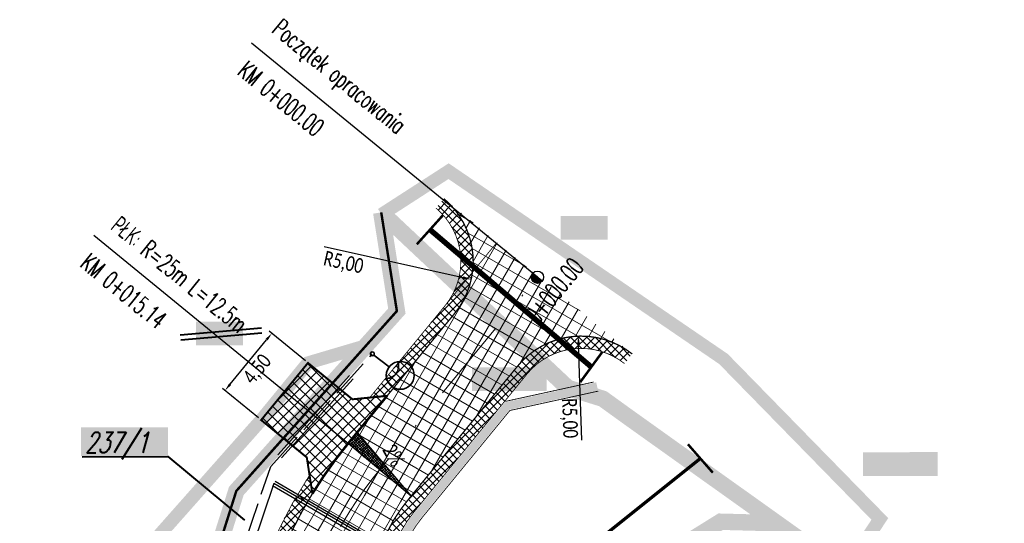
# Model space of a CAD drawing. Header units: metres. Extents: x 7443078 to 7443628, y 5636807 to 5637202.
# Tile 24 of 25: x 7443403 to 7443463, y 5637117 to 5637148. Entities that reach past the tile are written whole.
import ezdxf
from ezdxf.enums import TextEntityAlignment as Align

# ---------------------------------------------------------------- set-up
doc = ezdxf.new("R2010")
doc.units = ezdxf.units.M
for name, pattern in [('1', [0]), ('1_OTWM', [1, 0.5, -0.5]), ('4', [2.5, 1.5, -1]), ('ACAD_ISO02W100', [15, 12, -3]), ('ACAD_ISO12W100', [21, 12, -3, 0, -3, 0, -3]), ('AUSGEZOGEN', [0]), ('BUW', [1.5, 1, -0.5]), ('CENTER2', [1.125, 0.75, -0.125, 0.125, -0.125]), ('DASHED2', [0.375, 0.25, -0.125]), ('Os drogi', [25.4, 12.7, -6.35, 0, -6.35])]:
    doc.linetypes.add(name, pattern=pattern)
doc.layers.get('Defpoints').update_dxf_attribs({"true_color": 0x999999})
for name, color, linetype in [('_kan_deszcz', 32, 'Continuous'), ('_LINIA PODZIAŁOWA', 5, 'Continuous'), ('H_zjazdy', 21, 'Continuous'), ('K_działki pod inwestycję', 7, 'Continuous'), ('K_kraweżnika_najazdowy', 7, 'Continuous'), ('K_krawędź pobocza', 7, 'Continuous'), ('K_opis osi', 7, 'Continuous'), ('K_pkt charakter', 7, 'Continuous'), ('K_pobocze', 32, 'Continuous'), ('K_Przepust', 162, 'Continuous'), ('K_rama zjazdu', 7, 'Continuous'), ('K_spadki poprzeczne', 175, 'Continuous'), ('K_wymiar', 7, 'Continuous')]:
    doc.layers.add(name, color=color, linetype=linetype)
for name, color, linetype, lineweight in [('ELEKTRYKA', 1, '4', 30), ('K_usuń', 1, 'Continuous', 70), ('legenda', 7, 'Continuous', 20), ('Proj_EN_trasa', 1, 'ACAD_ISO02W100', 30), ('Rury', 5, 'Continuous', 30)]:
    doc.layers.add(name, color=color, linetype=linetype, lineweight=lineweight)
doc.layers.add('H_jezdnia', color=7, linetype='Continuous', true_color=0xd4d4d4)
doc.styles.add('MAT', font='simplex.shx', dxfattribs={"width": 0.6})
doc.styles.get("Standard").update_dxf_attribs({"font": 'simplex.shx'})
doc.styles.add('sytuacja 500 opisy', font='calibri.ttf', dxfattribs={"width": 0.75, "height": 0.9})
doc.dimstyles.new('wymiarowanie sytuacja 500', dxfattribs={"dimtxt": 0.9, "dimasz": 0.5, "dimexe": 0.2, "dimexo": 0.2, "dimgap": 0.2, "dimtad": 4, "dimlfac": -1, "dimzin": 1, "dimtxsty": 'sytuacja 500 opisy', "dimcen": 0.5, "dimadec": 4, "dimazin": 1, "dimtfac": 1, "dimtmove": 1, "dimatfit": 3, "dimfxl": 0.2, "dimlwd": -1, "dimlwe": -1, "dimarcsym": 0})
pattern_1 = [(59.99999999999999, (0, 0), (-0.6049187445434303, 0.34925), []), (150, (0, 0), (-0.34925, -0.6049187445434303), [])]

# ---------------------------------------------------------------- blocks, each defined once
blk = doc.blocks.new('kilometraz')
at = {"linetype": 'ByBlock', "lineweight": -2}
blk.add_hatch(color=0, dxfattribs=at).paths.add_polyline_path([(0, -0.5, 0.4142135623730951), (0.5, 0, 0.4142135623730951), (0, 0.5)])
at = {"color": 0, "linetype": 'ByBlock', "lineweight": -2}
blk.add_line((0, 0.5), (0, -0.5), dxfattribs=at)
blk.add_circle((0, 0), 0.5, dxfattribs=at)
blk = doc.blocks.new('LATARNIAA')
at = {"layer": 'ELEKTRYKA', "linetype": '1', "lineweight": 35}
blk.add_lwpolyline([(7453534.790034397, 5581339.036248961), (7453535.455552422, 5581338.367791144)], dxfattribs=at)
for centre, radius in [((7453534.722882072, 5581339.103697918), 0.09517771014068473), ((7453535.935633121, 5581337.885589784), 0.680437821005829)]:
    blk.add_circle(centre, radius, dxfattribs=at)
blk.add_arc((7453535.325898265, 5581338.41324375), 0.5923903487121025, 263.4105708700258, 14.84474109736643, dxfattribs=at)
blk = doc.blocks.new('*D886')
at = {"layer": 'Defpoints', "color": 0, "lineweight": 13, "transparency": 16777216}
for p in [(7443426.092316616, 5637133.015844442), (7443430.971912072, 5637131.92518033)]:
    blk.add_point(p, dxfattribs=at)
at = {"layer": 'K_wymiar', "color": 0, "transparency": 16777216}
blk.add_line((7443422.0161409, 5637133.92693197), (7443430.483952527, 5637132.034246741), dxfattribs=at)
at = {"layer": 'K_wymiar', "color": 0, "lineweight": 13, "transparency": 16777216}
blk.add_solid([(7443430.502130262, 5637132.115573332), (7443430.465774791, 5637131.952920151), (7443430.971912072, 5637131.92518033)], dxfattribs=at)
at = {"layer": 'K_wymiar', "color": 0, "lineweight": 13, "transparency": 16777216, "insert": (7443423.185275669, 5637132.892101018), "char_height": 0.9, "attachment_point": 5, "rotation": 347.4006117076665, "style": 'sytuacja 500 opisy'}
blk.add_mtext('R5,00', dxfattribs=at)
blk = doc.blocks.new('*D887')
at = {"layer": 'Defpoints', "color": 0, "lineweight": 13, "transparency": 16777216}
for p in [(7443437.493550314, 5637128.466782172), (7443437.662672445, 5637123.469643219)]:
    blk.add_point(p, dxfattribs=at)
at = {"layer": 'K_wymiar', "color": 0, "transparency": 16777216}
blk.add_line((7443437.708112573, 5637122.127000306), (7443437.510462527, 5637127.967068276), dxfattribs=at)
at = {"layer": 'K_wymiar', "color": 0, "lineweight": 13, "transparency": 16777216}
blk.add_solid([(7443437.593748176, 5637127.969886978), (7443437.427176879, 5637127.964249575), (7443437.493550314, 5637128.466782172)], dxfattribs=at)
at = {"layer": 'K_wymiar', "color": 0, "lineweight": 13, "transparency": 16777216, "insert": (7443436.907431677, 5637123.467396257), "char_height": 0.9, "attachment_point": 5, "rotation": 271.9383666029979, "style": 'sytuacja 500 opisy'}
blk.add_mtext('R5,00', dxfattribs=at)
blk = doc.blocks.new('*D941')
at = {"layer": 'Defpoints', "color": 0, "lineweight": 13, "transparency": 16777216}
for p in [(7443390.892363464, 5637129.124486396), (7443587.129718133, 5636974.234523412)]:
    blk.add_point(p, dxfattribs=at)
at = {"layer": 'K_wymiar', "color": 0, "transparency": 16777216}
blk.add_line((7443574.808738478, 5636983.959461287), (7443586.737243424, 5636974.544303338), dxfattribs=at)
at = {"layer": 'K_wymiar', "color": 0, "lineweight": 13, "transparency": 16777216}
blk.add_solid([(7443586.788873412, 5636974.60971579), (7443586.685613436, 5636974.478890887), (7443587.129718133, 5636974.234523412)], dxfattribs=at)
at = {"layer": 'K_wymiar', "color": 0, "lineweight": 13, "transparency": 16777216, "insert": (7443575.836899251, 5636982.186236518), "char_height": 0.9, "attachment_point": 5, "rotation": 321.71600034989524, "style": 'sytuacja 500 opisy'}
blk.add_mtext('R250,00', dxfattribs=at)
blk = doc.blocks.new('*D998')
at = {"layer": 'Defpoints', "color": 0, "lineweight": 13, "transparency": 16777216}
for p in [(7443418.831237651, 5637128.637176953), (7443421.031540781, 5637126.83546783), (7443418.180586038, 5637123.353793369)]:
    blk.add_point(p, dxfattribs=at)
at = {"layer": 'K_wymiar', "color": 0, "transparency": 16777216}
for p, q in [((7443420.876799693, 5637126.96217693), (7443418.676496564, 5637128.763886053)), ((7443416.29705566, 5637125.54235521), (7443418.514464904, 5637128.250324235)), ((7443418.025844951, 5637123.480502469), (7443415.825541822, 5637125.282211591))]:
    blk.add_line(p, q, dxfattribs=at)
at = {"layer": 'K_wymiar', "color": 0, "lineweight": 13, "transparency": 16777216}
for points in [[(7443418.44998945, 5637128.303119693), (7443418.578940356, 5637128.197528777), (7443418.831237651, 5637128.637176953)], [(7443416.232580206, 5637125.595150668), (7443416.361531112, 5637125.489559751), (7443415.98028291, 5637125.155502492)]]:
    blk.add_solid(points, dxfattribs=at)
at = {"layer": 'K_wymiar', "color": 0, "lineweight": 13, "transparency": 16777216, "insert": (7443417.989818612, 5637126.418085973), "char_height": 0.9, "attachment_point": 5, "rotation": 50.68780991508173, "style": 'sytuacja 500 opisy'}
blk.add_mtext('4,50', dxfattribs=at)

msp = doc.modelspace()

# ---------------------------------------------------------------- hatches: boundary and pattern name
at = {"layer": 'H_jezdnia', "linetype": 'Continuous', "lineweight": 9, "true_color": 0xababab}
h = msp.add_hatch(dxfattribs=at)
h.set_pattern_fill('ANSI37', color=253, scale=0.22, angle=15)
h.set_pattern_definition(pattern_1)
h.paths.add_polyline_path([(7443429.309045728, 5637136.843722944, -0.4104889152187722), (7443429.9608438, 5637129.848116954), (7443423.474590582, 5637121.926903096, 0.03002402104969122), (7443421.541029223, 5637119.253113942), (7443426.996149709, 5637118.324600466, -0.006179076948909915), (7443427.343117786, 5637118.759175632), (7443433.794145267, 5637126.637370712, -0.4100909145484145), (7443440.775555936, 5637127.382437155)])
h = msp.add_hatch(dxfattribs=at)
h.set_pattern_fill('ANSI37', color=253, scale=0.22, angle=15)
h.set_pattern_definition(pattern_1)
h.paths.add_polyline_path([(7443426.695767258, 5637117.929783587, -0.005512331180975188), (7443426.996149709, 5637118.324600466), (7443421.541029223, 5637119.253113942, 0.0963658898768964), (7443417.704368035, 5637109.476250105, -0.0662966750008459), (7443414.644489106, 5637100.059954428), (7443403.681386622, 5637077.165689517), (7443408.486364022, 5637075.623010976), (7443419.154111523, 5637097.900485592, 0.008467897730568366), (7443419.753721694, 5637099.209093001, -0.5061528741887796), (7443429.18885616, 5637101.328486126), (7443430.428540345, 5637100.249602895), (7443432.732997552, 5637102.88390677), (7443427.86366417, 5637107.121632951, -0.3918960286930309)])
at = {"layer": 'H_zjazdy', "linetype": 'Continuous', "lineweight": 9, "true_color": 0xff6666}
h = msp.add_hatch(dxfattribs=at)
h.set_pattern_fill('ANSI37', color=11, scale=0.15, angle=0.2319444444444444)
h.set_pattern_definition([(45.23194444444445, (0, 0), (-0.3381201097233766, 0.3353935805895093), []), (135.2319444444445, (0, 0), (-0.3353935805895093, -0.3381201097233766), [])])
h.paths.add_polyline_path([(7443422.571087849, 5637125.57481608), (7443421.031540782, 5637126.835467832), (7443418.180586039, 5637123.35379337), (7443419.540727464, 5637122.240047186)])
h = msp.add_hatch(dxfattribs=at)
h.set_pattern_fill('ANSI37', color=11, scale=0.15, angle=0.2320107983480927)
h.set_pattern_definition([(45.23201079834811, (0, 0), (-0.3381204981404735, 0.3353931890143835), []), (135.2320107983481, (0, 0), (-0.3353931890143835, -0.3381204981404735), [])])
edge = h.paths.add_edge_path()
edge.add_line((7443425.850386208, 5637124.828298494), (7443423.739509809, 5637124.618058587))
edge.add_line((7443423.739509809, 5637124.618058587), (7443422.571087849, 5637125.57481608))
edge.add_line((7443422.571087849, 5637125.57481608), (7443419.540727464, 5637122.240047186))
edge.add_line((7443419.540727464, 5637122.240047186), (7443420.95989072, 5637121.077971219))
edge.add_line((7443420.95989072, 5637121.077971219), (7443421.302254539, 5637118.87045051))
edge.add_arc((7443444.75149007, 5637104.504401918), 27.49999998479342, 140.6878099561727, 148.5065043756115, ccw=False)
edge.add_line((7443423.474590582, 5637121.926903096), (7443425.850386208, 5637124.828298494))
at = {"layer": 'K_spadki poprzeczne', "lineweight": 5}
h = msp.add_hatch(dxfattribs=at)
h.set_pattern_fill('ANSI37', color=256, scale=0.03749999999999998, angle=446.3358416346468)
h.set_pattern_definition([(131.3358416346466, (8998162.663451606, 1203942.948981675), (-0.08939821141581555, -0.07863738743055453), []), (221.3358416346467, (8998162.663451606, 1203942.948981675), (0.07863738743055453, -0.08939821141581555), [])])
h.paths.add_polyline_path([(7443427.308147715, 5637118.716229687), (7443423.474590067, 5637121.926902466), (7443424.036072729, 5637122.589723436)])
at = {"layer": 'K_usuń', "linetype": 'ByBlock', "lineweight": 13}
h = msp.add_hatch(dxfattribs=at)
h.set_pattern_fill('ANSI37', color=34, scale=0.11, angle=0.1)
h.set_pattern_definition([(45.09999999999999, (0, 0), (-0.2473876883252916, 0.2465256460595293), []), (135.1, (0, 0), (-0.2465256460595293, -0.2473876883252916), [])])
h.paths.add_polyline_path([(7443415.673684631, 5637088.89576629), (7443414.67332094, 5637088.543243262), (7443408.486364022, 5637075.623010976), (7443409.207110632, 5637075.391609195)])
h.paths.add_polyline_path([(7443407.474260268, 5637085.086353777), (7443407.097591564, 5637086.036294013), (7443402.960640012, 5637077.397091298), (7443403.681386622, 5637077.165689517)])
h.paths.add_polyline_path([(7443417.421788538, 5637108.087189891), (7443416.851428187, 5637109.012633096, -0.06212846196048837), (7443413.968045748, 5637100.383874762), (7443409.692843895, 5637091.455963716), (7443410.719298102, 5637091.862971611), (7443414.644489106, 5637100.059954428, 0.05681015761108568)])
h.paths.add_polyline_path([(7443419.753721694, 5637099.209093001, -0.00846789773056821), (7443419.154111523, 5637097.900485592), (7443417.912524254, 5637095.30767686), (7443418.265047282, 5637094.307313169), (7443419.830554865, 5637097.576565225, 0.008467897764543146), (7443420.440746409, 5637098.908265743, -0.5061528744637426), (7443428.696489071, 5637100.762734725), (7443429.936173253, 5637099.683851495), (7443430.428540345, 5637100.249602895), (7443429.18885616, 5637101.328486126, 0.506152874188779)])
h.paths.add_polyline_path([(7443428.814201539, 5637107.288643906), (7443428.898636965, 5637106.220907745), (7443432.732997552, 5637102.88390677), (7443433.225364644, 5637103.449658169)])
h.paths.add_polyline_path([(7443434.374424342, 5637126.162211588, -0.4100909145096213), (7443440.308623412, 5637126.795518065), (7443440.775555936, 5637127.382437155, 0.4100909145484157), (7443433.794145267, 5637126.637370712), (7443427.343117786, 5637118.759175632, 0.006179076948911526), (7443426.996149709, 5637118.324600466), (7443427.83913718, 5637118.181115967)])
h.paths.add_polyline_path([(7443427.494251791, 5637117.759931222), (7443427.83913718, 5637118.181115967), (7443426.996149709, 5637118.324600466, 0.005512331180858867), (7443426.695767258, 5637117.929783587, 0.2215753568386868), (7443425.331473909, 5637111.310320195), (7443425.335257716, 5637111.310582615), (7443425.946091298, 5637112.012457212, -0.2147155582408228)])
h.paths.add_polyline_path([(7443421.302254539, 5637118.87045051), (7443421.234824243, 5637119.305232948), (7443420.741017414, 5637119.389283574, 0.04566961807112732), (7443418.437790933, 5637114.78310499), (7443419.456046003, 5637115.292845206, -0.03664810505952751)])
h.paths.add_polyline_path([(7443429.9608438, 5637129.848116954, 0.4104889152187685), (7443429.309045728, 5637136.843722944), (7443428.826536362, 5637136.269541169, -0.4104889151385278), (7443429.380564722, 5637130.323276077), (7443424.794948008, 5637124.72317854), (7443425.850386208, 5637124.828298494)])
h.paths.add_polyline_path([(7443421.127737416, 5637119.995715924, 0.006365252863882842), (7443420.741017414, 5637119.389283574), (7443421.234824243, 5637119.305232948)])
edge = h.paths.add_edge_path()
edge.add_arc((7443401.821224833, 5637054.884382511), 2.250000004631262, 152.3463416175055, 228.5599402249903)
edge.add_arc((7443401.82143448, 5637054.8841974), 2.250000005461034, 153.2309393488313, 228.5528183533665, ccw=False)
edge.add_arc((7443173.703576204, 5637169.960248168), 253.2500092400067, 333.2309392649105, 333.2388141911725)
edge = h.paths.add_edge_path()
edge.add_arc((7443173.703544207, 5637169.96017429), 252.5000061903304, 333.2302462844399, 334.4122141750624)
edge.add_arc((7443173.703586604, 5637169.960243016), 252.4999976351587, 333.2309392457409, 334.41219598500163, ccw=False)
edge.add_arc((7443401.821434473, 5637054.884197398), 3.000000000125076, 153.2309392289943, 153.2908001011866)
h.paths.add_polyline_path([(7443402.157944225, 5637062.407361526), (7443402.848289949, 5637062.112473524), (7443404.945831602, 5637066.492773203), (7443403.945467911, 5637066.140250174)])

# ---------------------------------------------------------------- linework, layer by layer
at = {"layer": '_kan_deszcz', "color": 7, "linetype": 'Os drogi', "lineweight": 9, "ltscale": 0.4, "flags": 128}
msp.add_lwpolyline([(7443612.1023176, 5637008.06121809), (7443592.59525582, 5636981.422275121, -0.02418699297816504), (7443577.387538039, 5636962.632595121), (7443464.637599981, 5636836.336237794, -0.4118223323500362), (7443446.361801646, 5636835.225649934), (7443333.471732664, 5636934.361613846, -0.3740638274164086), (7443331.363055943, 5636949.970935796), (7443370.561157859, 5637009.588886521, 0.03377031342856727), (7443393.784174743, 5637050.70886534), (7443416.899300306, 5637098.980219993, 0.06554346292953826), (7443420.141300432, 5637108.906286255), (7443420.177128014, 5637109.097954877, -0.1259941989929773), (7443425.408854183, 5637120.343039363), (7443435.002584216, 5637132.0592004)], format="xyb", dxfattribs=at)
at = {"layer": '_LINIA PODZIAŁOWA', "color": 3, "linetype": 'DASHED2', "ltscale": 5, "const_width": 0.8, "flags": 128}
msp.add_lwpolyline([(7443425.512369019, 5637135.879720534), (7443429.595194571, 5637138.518150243), (7443446.334972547, 5637127.073944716), (7443455.85896664, 5637117.329761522), (7443453.73043401, 5637114.116205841), (7443449.59, 5637117.07)], dxfattribs=at)
at = {"layer": '_LINIA PODZIAŁOWA', "color": 2, "linetype": 'AUSGEZOGEN', "ltscale": 0.25, "const_width": 1, "flags": 128}
for points in [[(7443425.492115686, 5637136.007337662), (7443436.85, 5637125.32), (7443438.99, 5637124.65), (7443440.536567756, 5637123.532578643), (7443449.59, 5637117.07), (7443446.16, 5637117.16), (7443429.43, 5637106.75), (7443427.09, 5637104.42), (7443424.03, 5637100.69), (7443420.04027099, 5637092.630587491), (7443414.05, 5637080.53), (7443407.29333105, 5637066.200209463), (7443401.14, 5637053.15), (7443398.47, 5637047.5), (7443393, 5637035.89), (7443389.262653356, 5637030.074483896), (7443375.996161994, 5637009.853237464), (7443369.570912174, 5637000.021396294), (7443359.542098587, 5636984.815207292), (7443351.22, 5636972.19), (7443343.36922157, 5636960.321252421), (7443334.26, 5636946.55), (7443334.88, 5636942.08), (7443355.93, 5636923.83), (7443381.05, 5636902.04), (7443431.83, 5636857.99), (7443455.15, 5636837.75), (7443459.41, 5636838.02), (7443478.745520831, 5636859.646036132), (7443491, 5636873.355), (7443500.42, 5636883.9), (7443509.741032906, 5636894.331041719), (7443523.185582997, 5636909.376655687), (7443537.2, 5636925.06), (7443541.2, 5636929.53), (7443561.26, 5636951.97), (7443578.12, 5636970.74), (7443581.409307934, 5636974.52060213), (7443594.962690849, 5636993.02762368), (7443604.96, 5637006.68), (7443604.4, 5637010.02)], [(7443425.492115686, 5637136.007337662), (7443426.446128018, 5637129.996064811), (7443416.668559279, 5637119.034114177), (7443411.354709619, 5637102.189978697), (7443411.354709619, 5637102.189978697)]]:
    msp.add_lwpolyline(points, dxfattribs=at)
at = {"layer": '_LINIA PODZIAŁOWA', "linetype": 'ACAD_ISO12W100', "ltscale": 0.25, "const_width": 0.15, "flags": 128}
msp.add_lwpolyline([(7443425.492115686, 5637136.007337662), (7443426.446128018, 5637129.996064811), (7443416.668559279, 5637119.034114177), (7443411.354709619, 5637102.189978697), (7443411.354709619, 5637102.189978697)], dxfattribs=at)
at = {"layer": '_LINIA PODZIAŁOWA', "color": 6, "linetype": 'BUW', "ltscale": 0.333, "const_width": 0.8, "flags": 128}
msp.add_lwpolyline([(7443411.354709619, 5637102.189978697), (7443410.395731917, 5637111.557371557), (7443411.581602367, 5637115.898305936), (7443418.180586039, 5637123.35379337), (7443421.031540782, 5637126.835467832), (7443424.558826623, 5637127.880149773)], dxfattribs=at)
at = {"layer": 'K_działki pod inwestycję', "color": 1, "lineweight": 40, "flags": 128}
for points in [[(7443413.253822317, 5637128.539327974), (7443418.195980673, 5637128.971710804)], [(7443413.279969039, 5637128.240469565), (7443418.222127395, 5637128.672852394)], [(7443407.275638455, 5637121.113479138), (7443412.48769622, 5637121.125630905), (7443417.158489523, 5637117.250769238)]]:
    msp.add_lwpolyline(points, dxfattribs=at)
at = {"layer": 'K_kraweżnika_najazdowy', "color": 0, "linetype": 'DASHED2', "ltscale": 4, "const_width": 0.15}
msp.add_lwpolyline([(7443425.850386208, 5637124.828298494), (7443423.474590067, 5637121.926902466, 0.03412872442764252), (7443421.302254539, 5637118.87045051, 3.036837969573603)], format="xyb", dxfattribs=at)
at = {"layer": 'K_krawędź pobocza', "color": 76, "linetype": 'CENTER2', "ltscale": 3, "const_width": 0.08, "flags": 128}
for points in [[(7443429.309045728, 5637136.843722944), (7443429.309045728, 5637136.843722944, -0.4104889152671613), (7443429.960843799, 5637129.848116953), (7443425.850386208, 5637124.828298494)], [(7443425.331473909, 5637111.310320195, -0.2215753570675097), (7443426.695767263, 5637117.929783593, -0.011691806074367), (7443427.343117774, 5637118.759175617), (7443433.794145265, 5637126.63737071, -0.4100909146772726), (7443440.775555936, 5637127.382437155), (7443440.775555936, 5637127.382437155)], [(7443421.302254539, 5637118.87045051, 0.03664810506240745), (7443419.456046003, 5637115.292845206)]]:
    msp.add_lwpolyline(points, format="xyb", dxfattribs=at)
at = {"layer": 'K_pkt charakter', "linetype": 'Continuous', "lineweight": -3}
for p, q in [((7443435.002584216, 5637132.0592004), (7443417.594207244, 5637146.313968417)), ((7443425.408854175, 5637120.343039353), (7443408.000477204, 5637134.597807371))]:
    msp.add_line(p, q, dxfattribs=at)
at = {"layer": 'K_pobocze', "linetype": 'ByBlock', "ltscale": 4, "const_width": 0.05}
for points in [[(7443428.826536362, 5637136.269541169, -0.4104889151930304), (7443429.380564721, 5637130.323276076), (7443424.794948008, 5637124.72317854)], [(7443425.946091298, 5637112.012457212, -0.2147155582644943), (7443427.494251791, 5637117.759931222), (7443434.374424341, 5637126.162211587, -0.4100909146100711), (7443440.308623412, 5637126.795518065)], [(7443421.127737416, 5637119.995715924, 0.05205000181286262), (7443418.437790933, 5637114.783104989, 0.05205000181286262)], [(7443418.437790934, 5637114.78310499, -0.05205000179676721), (7443421.127737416, 5637119.995715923, -0.05205000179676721)]]:
    msp.add_lwpolyline(points, format="xyb", dxfattribs=at)
msp.add_lwpolyline([(7443424.79494801, 5637124.723178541), (7443432.488041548, 5637134.118223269)], dxfattribs=at)
at = {"layer": 'K_Przepust', "const_width": 0.15, "flags": 128}
for points in [[(7443429.261628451, 5637135.847445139), (7443427.662475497, 5637134.062685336)], [(7443438.965594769, 5637127.514997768), (7443437.609705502, 5637125.660190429)], [(7443445.683858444, 5637120.147661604), (7443444.172431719, 5637121.87807636)]]:
    msp.add_lwpolyline(points, dxfattribs=at)
at = {"layer": 'K_Przepust', "linetype": 'DASHED2', "lineweight": 5, "ltscale": 3, "flags": 128}
for points, const_width in [([(7443428.462051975, 5637134.955065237), (7443438.287650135, 5637126.587594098)], 0.33), ([(7443432.908977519, 5637111.39100442), (7443444.928145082, 5637121.012868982)], 0.2)]:
    msp.add_lwpolyline(points, dxfattribs=dict(at, const_width=const_width))
at = {"layer": 'K_Przepust', "linetype": '1_OTWM', "lineweight": 5, "const_width": 0.5, "flags": 128}
msp.add_lwpolyline([(7443426.157311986, 5637112.940103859, -0.1816442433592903), (7443427.726363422, 5637117.569867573), (7443433.161423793, 5637124.207332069), (7443438.640045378, 5637125.409714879)], format="xyb", dxfattribs=at)
at = {"layer": 'K_Przepust', "lineweight": 5, "ltscale": 3, "const_width": 0.05, "flags": 128}
msp.add_lwpolyline([(7443433.055084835, 5637124.491134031), (7443438.431923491, 5637125.671178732)], dxfattribs=at)
msp.add_lwpolyline([(7443426.457152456, 5637112.949886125, -0.1816442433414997), (7443427.958475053, 5637117.379803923), (7443433.327516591, 5637123.936644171), (7443438.704355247, 5637125.116688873)], format="xyb", dxfattribs=at)
at = {"layer": 'K_rama zjazdu', "const_width": 0.12, "flags": 128}
msp.add_lwpolyline([(7443421.302254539, 5637118.87045051), (7443420.95989072, 5637121.077971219), (7443418.180586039, 5637123.35379337), (7443421.031540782, 5637126.835467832), (7443423.739509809, 5637124.618058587), (7443425.85038621, 5637124.828298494)], dxfattribs=at)
at = {"layer": 'K_spadki poprzeczne', "flags": 128}
msp.add_lwpolyline([(7443427.308147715, 5637118.716229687), (7443423.474590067, 5637121.926902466), (7443424.036072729, 5637122.589723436), (7443427.308147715, 5637118.716229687)], dxfattribs=at)
at = {"layer": 'K_wymiar', "color": 2, "lineweight": 13, "const_width": 1.45, "flags": 128}
for points in [[(7443439.282880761, 5637135.069656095), (7443436.411551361, 5637135.069656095)], [(7443417.075690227, 5637128.62899008), (7443414.204360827, 5637128.62899008)], [(7443435.570188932, 5637125.846748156), (7443431.022084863, 5637125.841112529)], [(7443459.385581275, 5637120.674512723), (7443454.837477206, 5637120.668877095)]]:
    msp.add_lwpolyline(points, dxfattribs=at)
at = {"layer": 'legenda', "color": 2, "true_color": 0xffff3d, "const_width": 1.75, "flags": 128}
msp.add_lwpolyline([(7443407.210778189, 5637122.038097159), (7443412.510055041, 5637122.038097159)], dxfattribs=at)
at = {"layer": 'Proj_EN_trasa', "color": 3}
msp.add_line((7443418.876098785, 5637119.361894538), (7443428.065848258, 5637114.025784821), dxfattribs=at)
at = {"layer": 'Proj_EN_trasa', "color": 1, "ltscale": 0.2}
msp.add_lwpolyline([(7443307.258370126, 5636933.875554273), (7443319.97952837, 5636954.427014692), (7443323.527582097, 5636951.152436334), (7443339.990886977, 5636976.276426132), (7443355.19758511, 5636999.455002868), (7443370.789167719, 5637023.042098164), (7443378.617973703, 5637034.885590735), (7443382.947561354, 5637041.525631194), (7443392.442103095, 5637061.64890632), (7443399.233219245, 5637074.930902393), (7443404.814070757, 5637087.638992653), (7443412.429116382, 5637101.779922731), (7443412.429116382, 5637101.779922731), (7443418.76471644, 5637120.533879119), (7443424.950000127, 5637127.387055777)], dxfattribs=at)
at = {"layer": 'Proj_EN_trasa', "color": 1}
msp.add_lwpolyline([(7443428.141169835, 5637114.155502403), (7443418.951420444, 5637119.491612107), (7443412.895424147, 5637101.599486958), (7443404.944130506, 5637086.589576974), (7443399.690191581, 5637074.747367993), (7443394.452684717, 5637064.482881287), (7443391.552223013, 5637058.591082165), (7443386.132851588, 5637047.104956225)], dxfattribs=at)
at = {"layer": 'Rury', "color": 5}
for p, q in [((7443418.876098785, 5637119.361894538), (7443428.065848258, 5637114.025784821)), ((7443419.026742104, 5637119.621329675), (7443428.216491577, 5637114.285219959))]:
    msp.add_line(p, q, dxfattribs=at)
at = {"layer": 'Rury', "ltscale": 0.2}
for points in [[(7443419.187065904, 5637121.237159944), (7443423.551739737, 5637126.064294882)], [(7443419.419456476, 5637121.046867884), (7443423.784130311, 5637125.874002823)]]:
    msp.add_lwpolyline(points, dxfattribs=at)

# ---------------------------------------------------------------- block references
at = {"layer": 'ELEKTRYKA', "color": 1, "lineweight": 40, "xscale": 1.249999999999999, "yscale": 1.249999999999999, "zscale": 1.249999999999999, "rotation": 7.554812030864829}
msp.add_blockref('LATARNIAA', (-875362.9170061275, -2503923.858682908), dxfattribs=at)
at = {"layer": 'K_opis osi', "color": 7, "linetype": 'Continuous', "lineweight": 25, "xscale": 0.7499999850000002, "yscale": 0.7499999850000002, "zscale": 0.7499999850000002, "rotation": 230.6878099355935}
msp.add_blockref('kilometraz', (7443435.002584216, 5637132.0592004), dxfattribs=at)

# ---------------------------------------------------------------- texts
at = {"layer": 'K_działki pod inwestycję', "color": 1, "lineweight": 40, "oblique": 15, "width": 0.7}
msp.add_text('237/1', height=1.259999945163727, dxfattribs=at).set_placement((7443411.317607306, 5637121.99106131), align=Align.MIDDLE_RIGHT)
at = {"layer": 'K_opis osi', "color": 7, "linetype": 'Continuous', "lineweight": -3, "insert": (7443435.59310796, 5637131.591775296), "char_height": 1.125, "attachment_point": 2, "rotation": 50.68780993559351, "style": 'MAT'}
msp.add_mtext('0+000.00', dxfattribs=at)
at = {"layer": 'K_pkt charakter', "linetype": 'Continuous', "lineweight": -3, "char_height": 1.1, "style": 'MAT'}
for s, insert, attachment_point, rotation in [('Początek opracowania', (7443418.538951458, 5637146.727836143), 7, 320.68782865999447), ('KM 0+000.00', (7443417.37481207, 5637145.306152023), 1, 320.68782865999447), ('PŁK: R=25m L=12.5m', (7443408.945221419, 5637135.011675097), 7, 320.687828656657), ('KM 0+015.14', (7443407.78108203, 5637133.589990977), 1, 320.687828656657)]:
    msp.add_mtext(s, dxfattribs=dict(at, insert=insert, attachment_point=attachment_point, rotation=rotation))
at = {"layer": 'K_spadki poprzeczne', "insert": (7443426.236219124, 5637121.206149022), "char_height": 0.8999999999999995, "attachment_point": 5, "rotation": 299.5984573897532, "style": 'sytuacja 500 opisy'}
msp.add_mtext('2%', dxfattribs=at)

# ---------------------------------------------------------------- dimensions: what is measured, and where the dimension line sits
at = {"layer": 'K_wymiar', "lineweight": 13}
for center, mpoint, picture, middle in [((7443426.092316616, 5637133.015844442), (7443430.971912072, 5637131.92518033), '*D886', (7443423.349940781, 5637133.628807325)), ((7443390.892363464, 5637129.124486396), (7443587.129718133, 5636974.234523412), '*D941', (7443576.304595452, 5636982.778782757)), ((7443437.662672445, 5637123.469643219), (7443437.493550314, 5637128.466782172), '*D887', (7443437.66188434, 5637123.492929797))]:
    dim = msp.add_radius_dim(center=center, mpoint=mpoint, dimstyle='wymiarowanie sytuacja 500', dxfattribs=at)
    dim.commit()
    dim.dimension.update_dxf_attribs({"geometry": picture, "text_midpoint": middle, "dimtype": 164})
dim = msp.add_aligned_dim(p1=(7443418.180586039, 5637123.35379337), p2=(7443421.031540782, 5637126.835467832), distance=2.8438511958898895, dimstyle='wymiarowanie sytuacja 500', dxfattribs=at)
dim.commit()
dim.dimension.update_dxf_attribs({"geometry": '*D998', "text_midpoint": (7443417.989818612, 5637126.418085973)})

doc.saveas('drawing.dxf')
